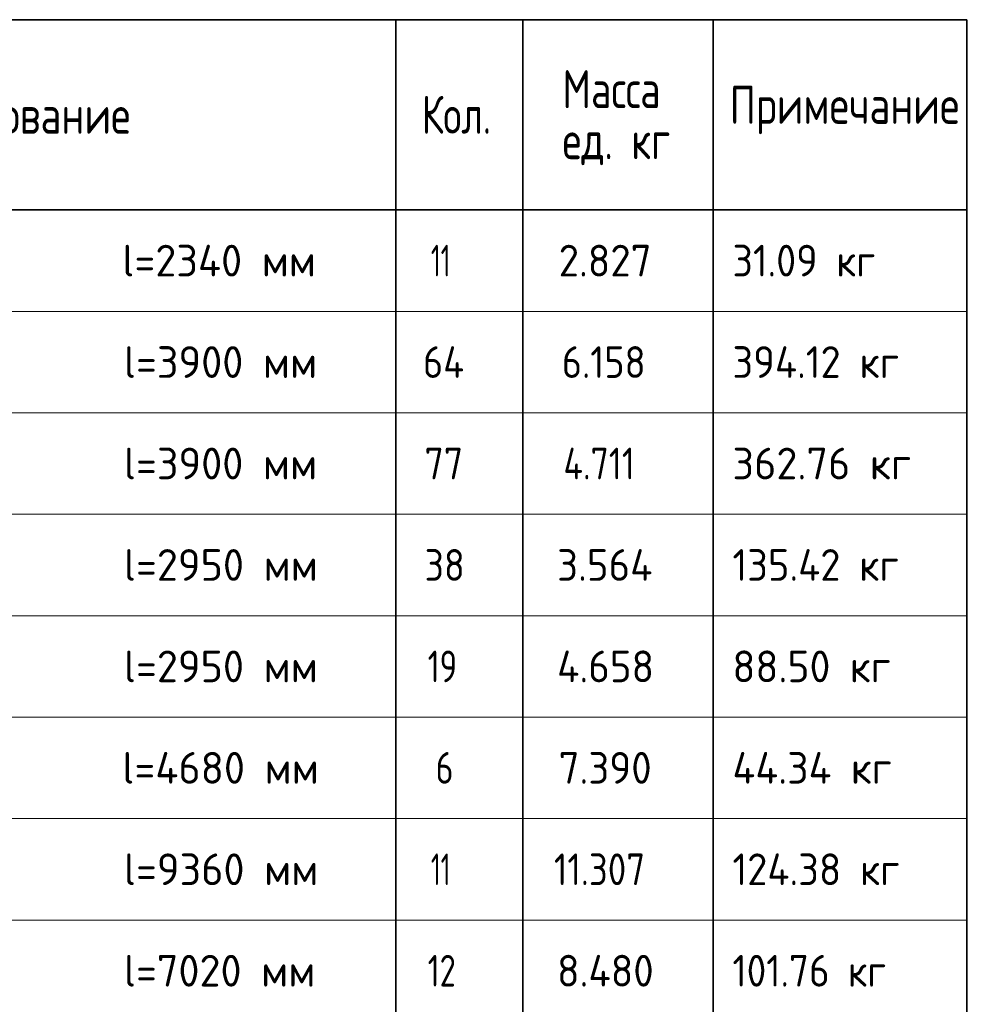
# Model space of a CAD drawing. Header units: metres. Extents: x -38 to 98, y -15 to 19.
# Tile 63 of 64: x 78.69 to 86.25, y 8.48 to 16.24. Entities that reach past the tile are written whole.
import ezdxf

# ---------------------------------------------------------------- set-up
doc = ezdxf.new("R2010")
doc.units = ezdxf.units.M
doc.styles.add('ISOCPEUR', font='txt')

msp = doc.modelspace()

# ---------------------------------------------------------------- linework, layer by layer
at = {"color": 7, "linetype": 'Continuous', "lineweight": 35, "transparency": 33554687}
for p, q in [((86.1585, 16.2419), (67.6585, 16.2419)), ((81.6585, 16.2419), (81.6585, 14.7419)), ((82.6585, 16.2419), (82.6585, 14.7419)), ((84.1585, 16.2419), (84.1585, 14.7419)), ((86.1585, 16.2419), (86.1585, 14.7419)), ((86.1585, 14.7419), (67.6585, 14.7419)), ((81.6585, 14.7419), (81.6585, 13.9419)), ((82.6585, 14.7419), (82.6585, 13.9419)), ((84.1585, 14.7419), (84.1585, 13.9419)), ((86.1585, 14.7419), (86.1585, 13.9419)), ((81.6585, 13.9419), (81.6585, 13.1419)), ((82.6585, 13.9419), (82.6585, 13.1419)), ((84.1585, 13.9419), (84.1585, 13.1419)), ((86.1585, 13.9419), (86.1585, 13.1419)), ((81.6585, 13.1419), (81.6585, 12.3419)), ((82.6585, 13.1419), (82.6585, 12.3419)), ((84.1585, 13.1419), (84.1585, 12.3419)), ((86.1585, 13.1419), (86.1585, 12.3419)), ((81.6585, 12.3419), (81.6585, 11.5419)), ((82.6585, 12.3419), (82.6585, 11.5419)), ((84.1585, 12.3419), (84.1585, 11.5419)), ((86.1585, 12.3419), (86.1585, 11.5419)), ((81.6585, 11.5419), (81.6585, 10.7419)), ((82.6585, 11.5419), (82.6585, 10.7419)), ((84.1585, 11.5419), (84.1585, 10.7419)), ((86.1585, 11.5419), (86.1585, 10.7419)), ((81.6585, 10.7419), (81.6585, 9.9419)), ((82.6585, 10.7419), (82.6585, 9.9419)), ((84.1585, 10.7419), (84.1585, 9.9419)), ((86.1585, 10.7419), (86.1585, 9.9419)), ((81.6585, 9.9419), (81.6585, 9.1419)), ((82.6585, 9.9419), (82.6585, 9.1419)), ((84.1585, 9.9419), (84.1585, 9.1419)), ((86.1585, 9.9419), (86.1585, 9.1419)), ((81.6585, 9.1419), (81.6585, 8.3419)), ((82.6585, 9.1419), (82.6585, 8.3419)), ((84.1585, 9.1419), (84.1585, 8.3419)), ((86.1585, 9.1419), (86.1585, 8.3419))]:
    msp.add_line(p, q, dxfattribs=at)
at = {"color": 7, "linetype": 'Continuous', "lineweight": 13, "transparency": 33554687}
for p, q in [((86.1585, 13.9419), (67.6585, 13.9419)), ((86.1585, 13.1419), (67.6585, 13.1419)), ((86.1585, 12.3419), (67.6585, 12.3419)), ((86.1585, 11.5419), (67.6585, 11.5419)), ((86.1585, 10.7419), (67.6585, 10.7419)), ((86.1585, 9.9419), (67.6585, 9.9419)), ((86.1585, 9.1419), (67.6585, 9.1419))]:
    msp.add_line(p, q, dxfattribs=at)

# ---------------------------------------------------------------- texts
at = {"color": 7, "linetype": 'Continuous', "lineweight": 35, "transparency": 33554687, "attachment_point": 7, "style": 'ISOCPEUR'}
for s, insert, char_height, width in [('\\W0.76;Масса', (82.9712, 15.5442), 0.3, 1.001696), ('\\W0.78;Наименование', (77.4198, 15.3419), 0.3, 2.22783), ('\\W0.74;Кол.', (81.8619, 15.3419), 0.3, 0.710583), ('\\W0.78;Примечание', (84.2893, 15.3389), 0.3, 1.867518), ('\\W0.76;ед. кг', (82.9712, 15.0942), 0.3, 1.001193), ('\\W0.97;l=2340 мм', (79.501, 14.2169), 0.25, 1.670194), ('\\W0.62;11', (81.9335, 14.2169), 0.25, 0.328125), ('\\W0.94;2.827', (82.941, 14.2169), 0.25, 0.891677), ('\\W0.92;31.09 кг', (84.311, 14.2169), 0.25, 1.339754), ('\\W0.97;l=3900 мм', (79.5135, 13.4169), 0.25, 1.645081), ('\\W0.88;64', (81.871, 13.4169), 0.25, 0.484994), ('\\W0.88;6.158', (82.966, 13.4169), 0.25, 0.834261), ('\\W0.93;394.12 кг', (84.311, 13.4169), 0.25, 1.5409), ('\\W0.97;l=3900 мм', (79.5135, 12.6169), 0.25, 1.645081), ('\\W0.87;77', (81.8835, 12.6169), 0.25, 0.45901), ('\\W0.82;4.711', (82.9785, 12.6169), 0.25, 0.802569), ('\\W0.97;362.76 кг', (84.311, 12.6169), 0.25, 1.569728), ('\\W0.97;l=2950 мм', (79.5135, 11.8169), 0.25, 1.645081), ('\\W0.87;38', (81.8835, 11.8169), 0.25, 0.45901), ('\\W0.94;3.564', (82.9285, 11.8169), 0.25, 0.916955), ('\\W0.93;135.42 кг', (84.311, 11.8169), 0.25, 1.5409), ('\\W0.97;l=2950 мм', (79.5135, 11.0169), 0.25, 1.645081), ('\\W0.75;19', (81.9085, 11.0169), 0.25, 0.393567), ('\\W0.94;4.658', (82.9285, 11.0169), 0.25, 0.916955), ('\\W0.96;88.50 кг', (84.311, 11.0169), 0.25, 1.394319), ('\\W0.97;l=4680 мм', (79.501, 10.2169), 0.25, 1.670194), ('\\W0.78;6', (81.971, 10.2169), 0.25, 0.272006), ('\\W0.94;7.390', (82.941, 10.2169), 0.25, 0.891677), ('\\W0.96;44.34 кг', (84.311, 10.2169), 0.25, 1.469727), ('\\W0.97;l=9360 мм', (79.5135, 9.4169), 0.25, 1.645081), ('\\W0.62;11', (81.9335, 9.4169), 0.25, 0.328125), ('\\W0.85;11.307', (82.9035, 9.4169), 0.25, 0.955676), ('\\W0.93;124.38 кг', (84.311, 9.4169), 0.25, 1.5409), ('\\W0.97;l=7020 мм', (79.5135, 8.6169), 0.25, 1.645081), ('\\W0.75;12', (81.9085, 8.6169), 0.25, 0.393567), ('\\W0.94;8.480', (82.9285, 8.6169), 0.25, 0.916955), ('\\W0.90;101.76 кг', (84.311, 8.6169), 0.25, 1.461696)]:
    msp.add_mtext(s, dxfattribs=dict(at, insert=insert, char_height=char_height, width=width))

doc.saveas('drawing.dxf')
